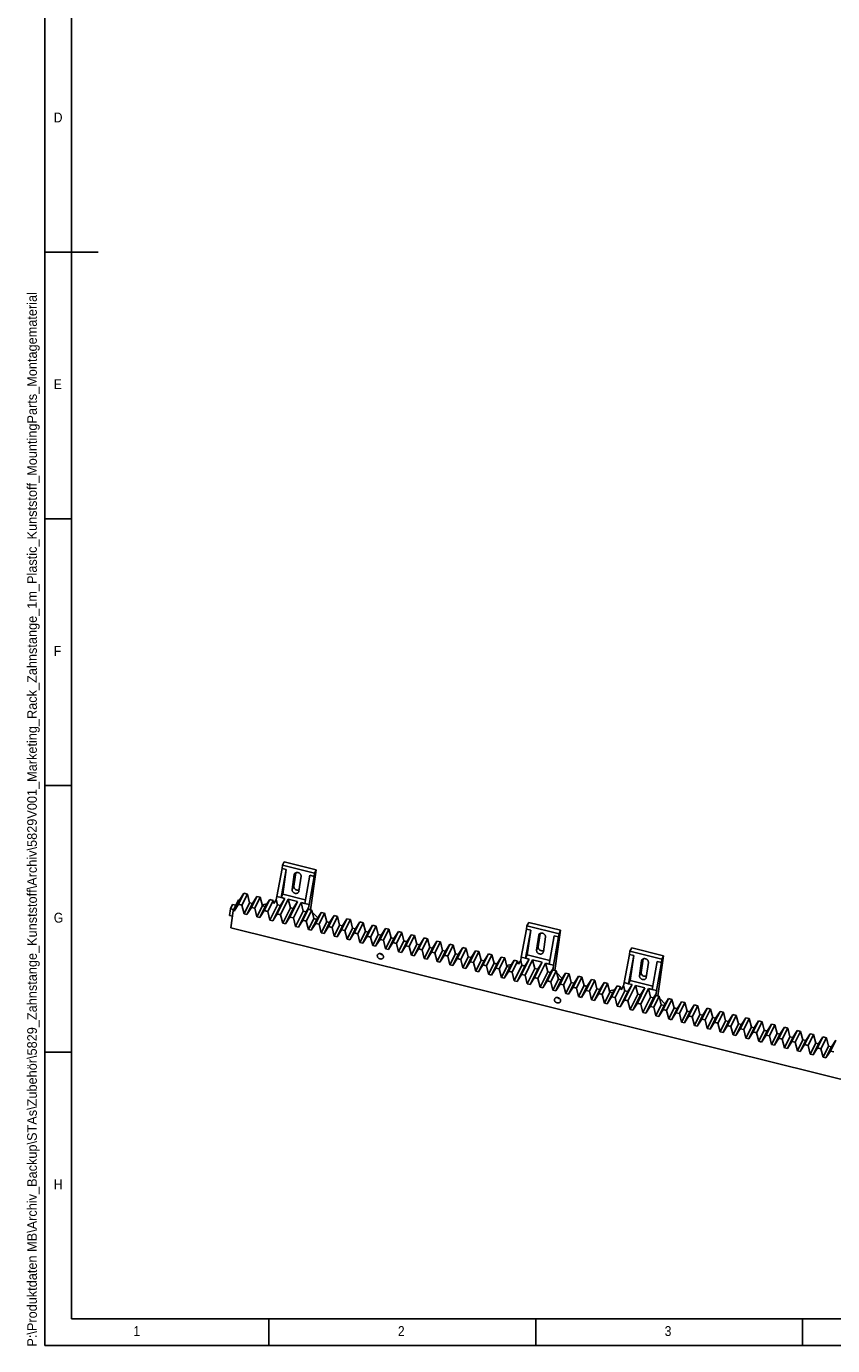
# Model space of a CAD drawing. Extents: x -30 to 603, y 5 to 415.
# Tile 1 of 4: x 2 to 153, y 5 to 252. Entities that reach past the tile are written whole.
import ezdxf

# ---------------------------------------------------------------- set-up
doc = ezdxf.new("R2010")
doc.units = 0
doc.linetypes.add('SLD-DURCHGEHEND', pattern=[0])
doc.linetypes.add('SLD-PHANTOM', pattern=[12.7, 6.35, -1.27, 1.27, -1.27, 1.27, -1.27])
doc.layers.get('0').update_dxf_attribs({"linetype": 'CONTINUOUS'})
doc.styles.add('SLDTEXTSTYLE1', font='GOTHIC.TTF', dxfattribs={"width": 0.913})
doc.styles.add('SLDTEXTSTYLE2', font='ARIAL.TTF', dxfattribs={"width": 0.948})

msp = doc.modelspace()

# ---------------------------------------------------------------- linework, layer by layer
at = {"color": 7, "linetype": 'SLD-DURCHGEHEND'}
for p, q in [((5, 415), (5, 5)), ((10, 410), (10, 10)), ((5, 210), (15, 210)), ((10, 160), (5, 160)), ((5, 110), (10, 110)), ((49.4468, 94.4553), (48.4475, 89.1954)), ((50.2446, 94.2574), (49.2755, 88.9901)), ((49.4468, 94.4553), (49.5353, 95.0767)), ((49.4468, 94.4553), (50.2446, 94.2574)), ((49.5353, 95.0767), (49.8726, 95.687)), ((49.5353, 95.0767), (55.5448, 93.5862)), ((50.2446, 94.2574), (49.5826, 89.6079)), ((49.8726, 95.687), (55.8218, 94.2115)), ((55.8218, 94.2115), (54.7532, 86.7061)), ((55.5448, 93.5862), (55.8218, 94.2115)), ((51.3368, 90.4859), (51.7355, 93.2861)), ((51.644, 91.1038), (52.005, 93.6392)), ((53.0021, 92.9719), (52.6035, 90.1718)), ((54.6585, 93.1627), (53.6894, 87.8953)), ((55.4563, 92.9648), (54.5173, 87.69)), ((54.6585, 93.1627), (55.4563, 92.9648)), ((55.5448, 93.5862), (55.4563, 92.9648)), ((42.3078, 89.7928), (41.2839, 87.7334)), ((41.4867, 88.4958), (42.3078, 89.7928)), ((42.9548, 89.6323), (41.931, 87.5729)), ((42.3078, 89.7928), (42.9548, 89.6323)), ((42.9548, 89.6323), (43.3631, 88.0304)), ((44.7194, 89.1947), (43.6955, 87.1352)), ((43.8983, 87.8977), (44.7194, 89.1947)), ((45.3664, 89.0342), (44.3426, 86.9747)), ((44.7194, 89.1947), (45.3664, 89.0342)), ((45.3664, 89.0342), (45.7747, 87.4323)), ((48.4475, 89.1954), (48.3602, 88.5824)), ((48.4475, 89.1954), (49.2755, 88.9901)), ((49.5826, 89.6079), (49.2755, 88.9901)), ((53.8115, 88.5591), (49.5826, 89.6079)), ((39.7805, 86.8937), (39.6046, 85.6583)), ((40.19, 87.7175), (39.7805, 86.8937)), ((39.7805, 86.8937), (40.4045, 86.7389)), ((40.19, 87.7175), (40.8141, 87.5627)), ((41.3008, 88.5419), (40.277, 86.4824)), ((41.4867, 88.4958), (40.4629, 86.4363)), ((40.4629, 86.4363), (41.2839, 87.7334)), ((41.2839, 87.7334), (41.931, 87.5729)), ((41.3008, 88.5419), (41.4867, 88.4958)), ((41.931, 87.5729), (42.3393, 85.9709)), ((43.3631, 88.0304), (42.3393, 85.9709)), ((43.8983, 87.8977), (42.8745, 85.8382)), ((42.8745, 85.8382), (43.6955, 87.1352)), ((43.3631, 88.0304), (43.8983, 87.8977)), ((43.6955, 87.1352), (44.3426, 86.9747)), ((44.3426, 86.9747), (44.7509, 85.3728)), ((45.7747, 87.4323), (44.7509, 85.3728)), ((46.3099, 87.2995), (45.2861, 85.2401)), ((45.7259, 87.6239), (46.6367, 87.8157)), ((45.7747, 87.4323), (46.3099, 87.2995)), ((47.131, 88.5966), (46.1071, 86.5371)), ((46.3099, 87.2995), (47.131, 88.5966)), ((47.778, 88.4361), (46.7542, 86.3766)), ((47.131, 88.5966), (47.778, 88.4361)), ((48.5959, 87.658), (47.1625, 84.7747)), ((49.1311, 87.5252), (47.6977, 84.6419)), ((47.778, 88.4361), (47.924, 87.8634)), ((47.87, 88.0754), (48.0794, 88.1195)), ((48.3602, 88.5824), (47.924, 87.8634)), ((48.3602, 88.5824), (48.5959, 87.658)), ((49.9521, 88.8222), (48.5188, 85.939)), ((48.5959, 87.658), (49.1311, 87.5252)), ((49.1311, 87.5252), (49.9521, 88.8222)), ((50.5992, 88.6618), (49.1658, 85.7785)), ((49.9521, 88.8222), (49.2755, 88.9901)), ((51.0075, 87.0598), (49.5741, 84.1766)), ((51.5427, 86.9271), (50.1093, 84.0438)), ((52.3637, 88.2241), (50.5992, 88.6618)), ((50.5992, 88.6618), (51.0075, 87.0598)), ((52.3637, 88.2241), (50.9304, 85.3409)), ((51.0075, 87.0598), (51.5427, 86.9271)), ((51.5427, 86.9271), (52.3637, 88.2241)), ((53.0108, 88.0636), (51.5774, 85.1804)), ((53.6894, 87.8953), (53.0108, 88.0636)), ((53.0108, 88.0636), (53.4191, 86.4617)), ((54.3658, 86.8022), (53.342, 84.7427)), ((54.5173, 87.69), (53.6894, 87.8953)), ((53.9543, 86.329), (54.4307, 87.0815)), ((55.0129, 86.6417), (53.989, 84.5823)), ((54.4307, 87.0815), (54.0749, 86.3426)), ((54.0749, 86.3426), (54.3658, 86.8022)), ((54.3658, 86.8022), (55.0129, 86.6417)), ((54.4307, 87.0815), (54.5173, 87.69)), ((54.612, 86.7411), (54.614, 86.7456)), ((54.614, 86.7456), (54.6202, 86.7391)), ((55.0129, 86.6417), (55.4212, 85.0398)), ((39.6046, 85.6583), (40.1407, 85.5253)), ((39.8267, 83.3199), (40.277, 86.4824)), ((40.277, 86.4824), (40.4629, 86.4363)), ((42.3393, 85.9709), (42.8745, 85.8382)), ((44.7509, 85.3728), (45.2861, 85.2401)), ((45.2861, 85.2401), (46.1071, 86.5371)), ((46.1071, 86.5371), (46.7542, 86.3766)), ((46.7542, 86.3766), (47.1625, 84.7747)), ((47.1625, 84.7747), (47.6977, 84.6419)), ((47.6977, 84.6419), (48.5188, 85.939)), ((48.5188, 85.939), (49.1658, 85.7785)), ((49.1658, 85.7785), (49.5741, 84.1766)), ((49.5741, 84.1766), (50.1093, 84.0438)), ((50.1093, 84.0438), (50.9304, 85.3409)), ((50.9304, 85.3409), (51.5774, 85.1804)), ((51.5774, 85.1804), (51.9857, 83.5784)), ((53.4191, 86.4617), (51.9857, 83.5784)), ((53.9543, 86.329), (52.5209, 83.4457)), ((52.5209, 83.4457), (53.342, 84.7427)), ((53.342, 84.7427), (53.989, 84.5823)), ((53.4191, 86.4617), (53.9543, 86.329)), ((53.989, 84.5823), (54.3973, 82.9803)), ((55.4212, 85.0398), (54.3973, 82.9803)), ((55.9564, 84.907), (54.9325, 82.8476)), ((54.9325, 82.8476), (55.7536, 84.1446)), ((55.1198, 86.2221), (56.1282, 85.1786)), ((55.4212, 85.0398), (55.9564, 84.907)), ((56.7774, 86.2041), (55.7536, 84.1446)), ((55.7536, 84.1446), (56.4006, 83.9841)), ((55.9564, 84.907), (56.7774, 86.2041)), ((57.4245, 86.0436), (56.4006, 83.9841)), ((56.7774, 86.2041), (57.4245, 86.0436)), ((57.8328, 84.4417), (56.8089, 82.3822)), ((58.368, 84.3089), (57.3441, 82.2494)), ((57.4245, 86.0436), (57.8328, 84.4417)), ((57.8328, 84.4417), (58.368, 84.3089)), ((59.189, 85.606), (58.1652, 83.5465)), ((58.368, 84.3089), (59.189, 85.606)), ((59.8361, 85.4455), (58.8122, 83.386)), ((59.189, 85.606), (59.8361, 85.4455)), ((59.8361, 85.4455), (60.2444, 83.8435)), ((61.6006, 85.0078), (60.5768, 82.9484)), ((60.7796, 83.7108), (61.6006, 85.0078)), ((62.2477, 84.8474), (61.2239, 82.7879)), ((61.6006, 85.0078), (62.2477, 84.8474)), ((62.2477, 84.8474), (62.656, 83.2454)), ((64.0123, 84.4097), (62.9884, 82.3502)), ((63.1912, 83.1127), (64.0123, 84.4097)), ((64.6593, 84.2492), (63.6355, 82.1898)), ((64.0123, 84.4097), (64.6593, 84.2492)), ((64.6593, 84.2492), (65.0676, 82.6473)), ((95.3557, 83.7123), (95.693, 84.3227)), ((95.693, 84.3227), (101.6422, 82.8472)), ((39.8267, 83.3199), (234.999, 34.9135)), ((51.9857, 83.5784), (52.5209, 83.4457)), ((54.3973, 82.9803), (54.9325, 82.8476)), ((56.4006, 83.9841), (56.8089, 82.3822)), ((56.8089, 82.3822), (57.3441, 82.2494)), ((57.3441, 82.2494), (58.1652, 83.5465)), ((58.1652, 83.5465), (58.8122, 83.386)), ((58.8122, 83.386), (59.2205, 81.7841)), ((60.2444, 83.8435), (59.2205, 81.7841)), ((59.2205, 81.7841), (59.7557, 81.6513)), ((60.7796, 83.7108), (59.7557, 81.6513)), ((59.7557, 81.6513), (60.5768, 82.9484)), ((60.2444, 83.8435), (60.7796, 83.7108)), ((60.5768, 82.9484), (61.2239, 82.7879)), ((61.2239, 82.7879), (61.6321, 81.1859)), ((62.656, 83.2454), (61.6321, 81.1859)), ((63.1912, 83.1127), (62.1674, 81.0532)), ((62.1674, 81.0532), (62.9884, 82.3502)), ((62.656, 83.2454), (63.1912, 83.1127)), ((62.9884, 82.3502), (63.6355, 82.1898)), ((63.6355, 82.1898), (64.0438, 80.5878)), ((65.0676, 82.6473), (64.0438, 80.5878)), ((65.6028, 82.5145), (64.579, 80.4551)), ((64.579, 80.4551), (65.4, 81.7521)), ((65.0676, 82.6473), (65.6028, 82.5145)), ((66.4239, 83.8116), (65.4, 81.7521)), ((65.4, 81.7521), (66.0471, 81.5916)), ((65.6028, 82.5145), (66.4239, 83.8116)), ((67.0709, 83.6511), (66.0471, 81.5916)), ((66.4239, 83.8116), (67.0709, 83.6511)), ((67.4792, 82.0492), (66.4554, 79.9897)), ((68.0144, 81.9164), (66.9906, 79.8569)), ((67.0709, 83.6511), (67.4792, 82.0492)), ((67.4792, 82.0492), (68.0144, 81.9164)), ((68.8355, 83.2135), (67.8116, 81.154)), ((68.0144, 81.9164), (68.8355, 83.2135)), ((69.4825, 83.053), (68.4587, 80.9935)), ((68.8355, 83.2135), (69.4825, 83.053)), ((69.4825, 83.053), (69.8908, 81.451)), ((71.2471, 82.6153), (70.2232, 80.5559)), ((70.426, 81.3183), (71.2471, 82.6153)), ((71.8941, 82.4549), (70.8703, 80.3954)), ((71.2471, 82.6153), (71.8941, 82.4549)), ((71.8941, 82.4549), (72.3024, 80.8529)), ((73.6587, 82.0172), (72.6349, 79.9577)), ((72.8376, 80.7202), (73.6587, 82.0172)), ((74.3057, 81.8567), (73.2819, 79.7973)), ((73.6587, 82.0172), (74.3057, 81.8567)), ((74.3057, 81.8567), (74.714, 80.2548)), ((95.2672, 83.091), (94.2679, 77.8311)), ((96.065, 82.8931), (95.0958, 77.6258)), ((95.2672, 83.091), (95.3557, 83.7123)), ((95.2672, 83.091), (96.065, 82.8931)), ((95.3557, 83.7123), (101.3652, 82.2219)), ((96.065, 82.8931), (95.403, 78.2436)), ((97.1572, 79.1216), (97.5559, 81.9218)), ((97.4644, 79.7395), (97.8254, 82.2749)), ((100.4789, 81.7984), (99.5098, 76.531)), ((100.4789, 81.7984), (101.2767, 81.6005)), ((101.6422, 82.8472), (100.5736, 75.3418)), ((101.3652, 82.2219), (101.2767, 81.6005)), ((101.3652, 82.2219), (101.6422, 82.8472)), ((61.6321, 81.1859), (62.1674, 81.0532)), ((64.0438, 80.5878), (64.579, 80.4551)), ((66.0471, 81.5916), (66.4554, 79.9897)), ((66.4554, 79.9897), (66.9906, 79.8569)), ((66.9906, 79.8569), (67.8116, 81.154)), ((67.8116, 81.154), (68.4587, 80.9935)), ((68.4587, 80.9935), (68.867, 79.3916)), ((69.8908, 81.451), (68.867, 79.3916)), ((68.867, 79.3916), (69.4022, 79.2588)), ((70.426, 81.3183), (69.4022, 79.2588)), ((69.4022, 79.2588), (70.2232, 80.5559)), ((69.8908, 81.451), (70.426, 81.3183)), ((70.2232, 80.5559), (70.8703, 80.3954)), ((70.8703, 80.3954), (71.2786, 78.7934)), ((72.3024, 80.8529), (71.2786, 78.7934)), ((72.8376, 80.7202), (71.8138, 78.6607)), ((71.8138, 78.6607), (72.6349, 79.9577)), ((72.3024, 80.8529), (72.8376, 80.7202)), ((72.6349, 79.9577), (73.2819, 79.7973)), ((73.2819, 79.7973), (73.6902, 78.1953)), ((74.714, 80.2548), (73.6902, 78.1953)), ((75.2492, 80.1221), (74.2254, 78.0626)), ((74.2254, 78.0626), (75.0465, 79.3596)), ((74.714, 80.2548), (75.2492, 80.1221)), ((76.0703, 81.4191), (75.0465, 79.3596)), ((75.0465, 79.3596), (75.6935, 79.1991)), ((75.2492, 80.1221), (76.0703, 81.4191)), ((76.7173, 81.2586), (75.6935, 79.1991)), ((75.6935, 79.1991), (76.1018, 77.5972)), ((76.0703, 81.4191), (76.7173, 81.2586)), ((77.1256, 79.6567), (76.1018, 77.5972)), ((77.6609, 79.5239), (76.637, 77.4645)), ((76.7173, 81.2586), (77.1256, 79.6567)), ((77.1256, 79.6567), (77.6609, 79.5239)), ((78.4819, 80.821), (77.4581, 78.7615)), ((77.6609, 79.5239), (78.4819, 80.821)), ((79.129, 80.6605), (78.1051, 78.601)), ((78.4819, 80.821), (79.129, 80.6605)), ((79.129, 80.6605), (79.5372, 79.0585)), ((80.8935, 80.2228), (79.8697, 78.1634)), ((80.0725, 78.9258), (80.8935, 80.2228)), ((81.5406, 80.0624), (80.5167, 78.0029)), ((80.8935, 80.2228), (81.5406, 80.0624)), ((81.5406, 80.0624), (81.9489, 78.4604)), ((83.3051, 79.6247), (82.2813, 77.5652)), ((82.4841, 78.3277), (83.3051, 79.6247)), ((83.9522, 79.4642), (82.9283, 77.4048)), ((83.3051, 79.6247), (83.9522, 79.4642)), ((83.9522, 79.4642), (84.3605, 77.8623)), ((98.8225, 81.6076), (98.4238, 78.8075)), ((101.2767, 81.6005), (100.3377, 76.3257)), ((114.6484, 78.9274), (114.9857, 79.5378)), ((114.9857, 79.5378), (120.9349, 78.0622)), ((71.2786, 78.7934), (71.8138, 78.6607)), ((73.6902, 78.1953), (74.2254, 78.0626)), ((76.1018, 77.5972), (76.637, 77.4645)), ((76.637, 77.4645), (77.4581, 78.7615)), ((77.4581, 78.7615), (78.1051, 78.601)), ((78.1051, 78.601), (78.5134, 76.9991)), ((79.5372, 79.0585), (78.5134, 76.9991)), ((78.5134, 76.9991), (79.0486, 76.8663)), ((80.0725, 78.9258), (79.0486, 76.8663)), ((79.0486, 76.8663), (79.8697, 78.1634)), ((79.5372, 79.0585), (80.0725, 78.9258)), ((79.8697, 78.1634), (80.5167, 78.0029)), ((80.5167, 78.0029), (80.925, 76.4009)), ((81.9489, 78.4604), (80.925, 76.4009)), ((82.4841, 78.3277), (81.4602, 76.2682)), ((81.4602, 76.2682), (82.2813, 77.5652)), ((81.9489, 78.4604), (82.4841, 78.3277)), ((82.2813, 77.5652), (82.9283, 77.4048)), ((82.9283, 77.4048), (83.3366, 75.8028)), ((84.3605, 77.8623), (83.3366, 75.8028)), ((84.8957, 77.7296), (83.8718, 75.6701)), ((83.8718, 75.6701), (84.6929, 76.9671)), ((84.3605, 77.8623), (84.8957, 77.7296)), ((85.7167, 79.0266), (84.6929, 76.9671)), ((84.6929, 76.9671), (85.34, 76.8066)), ((84.8957, 77.7296), (85.7167, 79.0266)), ((86.3638, 78.8661), (85.34, 76.8066)), ((85.34, 76.8066), (85.7482, 75.2047)), ((85.7167, 79.0266), (86.3638, 78.8661)), ((86.7721, 77.2642), (85.7482, 75.2047)), ((87.3073, 77.1314), (86.2835, 75.072)), ((86.3638, 78.8661), (86.7721, 77.2642)), ((86.7721, 77.2642), (87.3073, 77.1314)), ((88.1284, 78.4285), (87.1045, 76.369)), ((87.3073, 77.1314), (88.1284, 78.4285)), ((88.7754, 78.268), (87.7516, 76.2085)), ((88.1284, 78.4285), (88.7754, 78.268)), ((89.1837, 76.6661), (88.1599, 74.6066)), ((88.7754, 78.268), (89.1837, 76.6661)), ((89.1837, 76.6661), (89.7189, 76.5333)), ((90.54, 77.8303), (89.5161, 75.7709)), ((89.7189, 76.5333), (90.54, 77.8303)), ((91.187, 77.6699), (90.1632, 75.6104)), ((90.54, 77.8303), (91.187, 77.6699)), ((91.187, 77.6699), (91.5953, 76.0679)), ((92.9516, 77.2322), (91.9277, 75.1727)), ((92.1305, 75.9352), (92.9516, 77.2322)), ((93.5986, 77.0717), (92.5748, 75.0123)), ((92.9516, 77.2322), (93.5986, 77.0717)), ((93.5986, 77.0717), (93.7444, 76.4996)), ((93.6905, 76.7111), (93.8995, 76.7551)), ((94.1807, 77.2186), (93.7444, 76.4996)), ((94.2679, 77.8311), (94.1807, 77.2186)), ((94.1807, 77.2186), (94.4164, 76.2936)), ((94.2679, 77.8311), (95.0958, 77.6258)), ((95.7727, 77.4579), (94.3393, 74.5746)), ((94.9517, 76.1608), (95.7727, 77.4579)), ((96.4198, 77.2974), (94.9864, 74.4141)), ((95.403, 78.2436), (95.0958, 77.6258)), ((95.7727, 77.4579), (95.0958, 77.6258)), ((99.6319, 77.1948), (95.403, 78.2436)), ((98.1843, 76.8598), (96.4198, 77.2974)), ((96.4198, 77.2974), (96.8281, 75.6955)), ((98.1843, 76.8598), (96.751, 73.9765)), ((97.3633, 75.5627), (98.1843, 76.8598)), ((98.8314, 76.6993), (97.398, 73.816)), ((99.5098, 76.531), (98.8314, 76.6993)), ((98.8314, 76.6993), (99.2397, 75.0973)), ((114.5599, 78.3061), (113.5606, 73.0462)), ((115.3577, 78.1082), (114.3885, 72.8408)), ((114.5599, 78.3061), (114.6484, 78.9274)), ((114.5599, 78.3061), (115.3577, 78.1082)), ((114.6484, 78.9274), (120.6579, 77.4369)), ((115.3577, 78.1082), (114.6957, 73.4587)), ((116.4499, 74.3367), (116.8486, 77.1368)), ((116.7571, 74.9545), (117.1181, 77.4899)), ((118.1152, 76.8227), (117.7165, 74.0225)), ((119.7716, 77.0135), (118.8025, 71.7461)), ((120.5694, 76.8156), (119.6304, 71.5407)), ((119.7716, 77.0135), (120.5694, 76.8156)), ((120.9349, 78.0622), (119.8663, 70.5569)), ((120.6579, 77.4369), (120.5694, 76.8156)), ((120.6579, 77.4369), (120.9349, 78.0622)), ((80.925, 76.4009), (81.4602, 76.2682)), ((83.3366, 75.8028), (83.8718, 75.6701)), ((85.7482, 75.2047), (86.2835, 75.072)), ((86.2835, 75.072), (87.1045, 76.369)), ((87.1045, 76.369), (87.7516, 76.2085)), ((87.7516, 76.2085), (88.1599, 74.6066)), ((88.1599, 74.6066), (88.6951, 74.4738)), ((89.7189, 76.5333), (88.6951, 74.4738)), ((88.6951, 74.4738), (89.5161, 75.7709)), ((89.5161, 75.7709), (90.1632, 75.6104)), ((90.1632, 75.6104), (90.5715, 74.0085)), ((91.5953, 76.0679), (90.5715, 74.0085)), ((92.1305, 75.9352), (91.1067, 73.8757)), ((91.1067, 73.8757), (91.9277, 75.1727)), ((91.5465, 76.2596), (92.4573, 76.4514)), ((91.5953, 76.0679), (92.1305, 75.9352)), ((91.9277, 75.1727), (92.5748, 75.0123)), ((92.5748, 75.0123), (92.9831, 73.4103)), ((94.4164, 76.2936), (92.9831, 73.4103)), ((94.9517, 76.1608), (93.5183, 73.2776)), ((93.5183, 73.2776), (94.3393, 74.5746)), ((94.3393, 74.5746), (94.9864, 74.4141)), ((94.4164, 76.2936), (94.9517, 76.1608)), ((94.9864, 74.4141), (95.3947, 72.8122)), ((96.8281, 75.6955), (95.3947, 72.8122)), ((97.3633, 75.5627), (95.9299, 72.6795)), ((96.8281, 75.6955), (97.3633, 75.5627)), ((99.2397, 75.0973), (97.8063, 72.2141)), ((99.7749, 74.9646), (98.3415, 72.0813)), ((100.1864, 75.4378), (99.1626, 73.3784)), ((99.2397, 75.0973), (99.7749, 74.9646)), ((100.3377, 76.3257), (99.5098, 76.531)), ((99.7749, 74.9646), (100.251, 75.7168)), ((100.8334, 75.2774), (99.8096, 73.2179)), ((100.251, 75.7168), (99.8952, 74.9778)), ((99.8952, 74.9778), (100.1864, 75.4378)), ((100.1864, 75.4378), (100.8334, 75.2774)), ((100.251, 75.7168), (100.3377, 76.3257)), ((100.4324, 75.3768), (100.4344, 75.3812)), ((100.4344, 75.3812), (100.4406, 75.3748)), ((100.8334, 75.2774), (101.2417, 73.6754)), ((100.9404, 74.8576), (101.9488, 73.8141)), ((102.598, 74.8397), (101.5742, 72.7802)), ((101.777, 73.5427), (102.598, 74.8397)), ((103.2451, 74.6792), (102.2212, 72.6198)), ((102.598, 74.8397), (103.2451, 74.6792)), ((103.2451, 74.6792), (103.6533, 73.0773)), ((105.0096, 74.2416), (103.9858, 72.1821)), ((104.1886, 72.9446), (105.0096, 74.2416)), ((105.0096, 74.2416), (105.6567, 74.0811)), ((90.5715, 74.0085), (91.1067, 73.8757)), ((92.9831, 73.4103), (93.5183, 73.2776)), ((95.3947, 72.8122), (95.9299, 72.6795)), ((95.9299, 72.6795), (96.751, 73.9765)), ((96.751, 73.9765), (97.398, 73.816)), ((97.398, 73.816), (97.8063, 72.2141)), ((97.8063, 72.2141), (98.3415, 72.0813)), ((98.3415, 72.0813), (99.1626, 73.3784)), ((99.1626, 73.3784), (99.8096, 73.2179)), ((99.8096, 73.2179), (100.2179, 71.616)), ((101.2417, 73.6754), (100.2179, 71.616)), ((101.777, 73.5427), (100.7531, 71.4832)), ((100.7531, 71.4832), (101.5742, 72.7802)), ((101.2417, 73.6754), (101.777, 73.5427)), ((101.5742, 72.7802), (102.2212, 72.6198)), ((102.2212, 72.6198), (102.6295, 71.0178)), ((103.6533, 73.0773), (102.6295, 71.0178)), ((104.1886, 72.9446), (103.1647, 70.8851)), ((103.1647, 70.8851), (103.9858, 72.1821)), ((103.6533, 73.0773), (104.1886, 72.9446)), ((103.9858, 72.1821), (104.6328, 72.0216)), ((105.6567, 74.0811), (104.6328, 72.0216)), ((104.6328, 72.0216), (105.0411, 70.4197)), ((106.065, 72.4792), (105.0411, 70.4197)), ((106.6002, 72.3464), (105.5763, 70.287)), ((105.6567, 74.0811), (106.065, 72.4792)), ((106.065, 72.4792), (106.6002, 72.3464)), ((107.4212, 73.6435), (106.3974, 71.584)), ((106.6002, 72.3464), (107.4212, 73.6435)), ((108.0683, 73.483), (107.0444, 71.4235)), ((107.4212, 73.6435), (108.0683, 73.483)), ((108.4766, 71.8811), (107.4527, 69.8216)), ((109.0118, 71.7483), (107.9879, 69.6888)), ((108.0683, 73.483), (108.4766, 71.8811)), ((108.4766, 71.8811), (109.0118, 71.7483)), ((109.8328, 73.0454), (108.809, 70.9859)), ((109.0118, 71.7483), (109.8328, 73.0454)), ((110.4799, 72.8849), (109.456, 70.8254)), ((109.8328, 73.0454), (110.4799, 72.8849)), ((110.4799, 72.8849), (110.8882, 71.2829)), ((112.2445, 72.4472), (111.2206, 70.3878)), ((111.4234, 71.1502), (112.2445, 72.4472)), ((112.8915, 72.2867), (111.8677, 70.2273)), ((112.2445, 72.4472), (112.8915, 72.2867)), ((112.8915, 72.2867), (113.0372, 71.7151)), ((112.9834, 71.9261), (113.1919, 71.97)), ((113.4734, 72.4341), (113.0372, 71.7151)), ((113.5606, 73.0462), (113.4734, 72.4341)), ((113.4734, 72.4341), (113.7093, 71.5086)), ((113.5606, 73.0462), (114.3885, 72.8408)), ((115.0656, 72.6729), (113.6322, 69.7896)), ((114.2445, 71.3759), (115.0656, 72.6729)), ((115.7126, 72.5124), (114.2793, 69.6291)), ((114.6957, 73.4587), (114.3885, 72.8408)), ((115.0656, 72.6729), (114.3885, 72.8408)), ((118.9246, 72.4098), (114.6957, 73.4587)), ((117.4772, 72.0748), (115.7126, 72.5124)), ((115.7126, 72.5124), (116.1209, 70.9105)), ((117.4772, 72.0748), (116.0438, 69.1915)), ((116.6561, 70.7777), (117.4772, 72.0748)), ((118.1242, 71.9143), (116.6909, 69.031)), ((118.8025, 71.7461), (118.1242, 71.9143)), ((118.1242, 71.9143), (118.5325, 70.3124)), ((119.6304, 71.5407), (118.8025, 71.7461)), ((100.2179, 71.616), (100.7531, 71.4832)), ((102.6295, 71.0178), (103.1647, 70.8851)), ((105.0411, 70.4197), (105.5763, 70.287)), ((105.5763, 70.287), (106.3974, 71.584)), ((106.3974, 71.584), (107.0444, 71.4235)), ((107.0444, 71.4235), (107.4527, 69.8216)), ((107.4527, 69.8216), (107.9879, 69.6888)), ((107.9879, 69.6888), (108.809, 70.9859)), ((108.809, 70.9859), (109.456, 70.8254)), ((109.456, 70.8254), (109.8643, 69.2235)), ((110.8882, 71.2829), (109.8643, 69.2235)), ((111.4234, 71.1502), (110.3996, 69.0907)), ((110.3996, 69.0907), (111.2206, 70.3878)), ((110.8393, 71.4746), (111.7501, 71.6664)), ((110.8882, 71.2829), (111.4234, 71.1502)), ((111.2206, 70.3878), (111.8677, 70.2273)), ((111.8677, 70.2273), (112.276, 68.6253)), ((113.7093, 71.5086), (112.276, 68.6253)), ((114.2445, 71.3759), (112.8112, 68.4926)), ((112.8112, 68.4926), (113.6322, 69.7896)), ((113.6322, 69.7896), (114.2793, 69.6291)), ((113.7093, 71.5086), (114.2445, 71.3759)), ((114.2793, 69.6291), (114.6876, 68.0272)), ((116.1209, 70.9105), (114.6876, 68.0272)), ((116.6561, 70.7777), (115.2228, 67.8945)), ((116.1209, 70.9105), (116.6561, 70.7777)), ((118.5325, 70.3124), (117.0992, 67.4291)), ((119.0678, 70.1796), (117.6344, 67.2963)), ((119.4793, 70.6529), (118.4554, 68.5934)), ((118.5325, 70.3124), (119.0678, 70.1796)), ((119.0678, 70.1796), (119.5436, 70.9314)), ((120.1263, 70.4924), (119.1025, 68.4329)), ((119.5436, 70.9314), (119.1878, 70.1924)), ((119.1878, 70.1924), (119.4793, 70.6529)), ((119.4793, 70.6529), (120.1263, 70.4924)), ((119.5436, 70.9314), (119.6304, 71.5407)), ((119.7251, 70.5919), (119.7271, 70.5962)), ((119.7271, 70.5962), (119.7331, 70.5899)), ((120.1263, 70.4924), (120.5346, 68.8904)), ((120.2334, 70.0722), (121.2415, 69.0289)), ((121.8909, 70.0547), (120.8671, 67.9953)), ((121.0698, 68.7577), (121.8909, 70.0547)), ((122.5379, 69.8943), (121.5141, 67.8348)), ((121.8909, 70.0547), (122.5379, 69.8943)), ((122.5379, 69.8943), (122.9462, 68.2923)), ((124.3025, 69.4566), (123.2787, 67.3971)), ((123.4814, 68.1596), (124.3025, 69.4566)), ((124.9495, 69.2961), (123.9257, 67.2367)), ((124.3025, 69.4566), (124.9495, 69.2961)), ((124.9495, 69.2961), (125.3578, 67.6942)), ((109.8643, 69.2235), (110.3996, 69.0907)), ((112.276, 68.6253), (112.8112, 68.4926)), ((114.6876, 68.0272), (115.2228, 67.8945)), ((115.2228, 67.8945), (116.0438, 69.1915)), ((116.0438, 69.1915), (116.6909, 69.031)), ((116.6909, 69.031), (117.0992, 67.4291)), ((117.0992, 67.4291), (117.6344, 67.2963)), ((117.6344, 67.2963), (118.4554, 68.5934)), ((118.4554, 68.5934), (119.1025, 68.4329)), ((119.1025, 68.4329), (119.5108, 66.831)), ((120.5346, 68.8904), (119.5108, 66.831)), ((119.5108, 66.831), (120.046, 66.6982)), ((121.0698, 68.7577), (120.046, 66.6982)), ((120.046, 66.6982), (120.8671, 67.9953)), ((120.5346, 68.8904), (121.0698, 68.7577)), ((120.8671, 67.9953), (121.5141, 67.8348)), ((121.5141, 67.8348), (121.9224, 66.2328)), ((122.9462, 68.2923), (121.9224, 66.2328)), ((123.4814, 68.1596), (122.4576, 66.1001)), ((122.4576, 66.1001), (123.2787, 67.3971)), ((122.9462, 68.2923), (123.4814, 68.1596)), ((123.2787, 67.3971), (123.9257, 67.2367)), ((123.9257, 67.2367), (124.334, 65.6347)), ((125.3578, 67.6942), (124.334, 65.6347)), ((125.8931, 67.5614), (124.8692, 65.502)), ((124.8692, 65.502), (125.6903, 66.799)), ((125.3578, 67.6942), (125.8931, 67.5614)), ((126.7141, 68.8585), (125.6903, 66.799)), ((125.6903, 66.799), (126.3373, 66.6385)), ((125.8931, 67.5614), (126.7141, 68.8585)), ((127.3612, 68.698), (126.3373, 66.6385)), ((126.7141, 68.8585), (127.3612, 68.698)), ((127.7694, 67.0961), (126.7456, 65.0366)), ((128.3047, 66.9633), (127.2808, 64.9038)), ((127.3612, 68.698), (127.7694, 67.0961)), ((127.7694, 67.0961), (128.3047, 66.9633)), ((129.1257, 68.2604), (128.1019, 66.2009)), ((128.3047, 66.9633), (129.1257, 68.2604)), ((129.7728, 68.0999), (128.7489, 66.0404)), ((129.1257, 68.2604), (129.7728, 68.0999)), ((129.7728, 68.0999), (130.1811, 66.4979)), ((131.5373, 67.6622), (130.5135, 65.6028)), ((130.7163, 66.3652), (131.5373, 67.6622)), ((132.1844, 67.5018), (131.1605, 65.4423)), ((131.5373, 67.6622), (132.1844, 67.5018)), ((132.1844, 67.5018), (132.5927, 65.8998)), ((133.9489, 67.0641), (132.9251, 65.0046)), ((133.1279, 65.7671), (133.9489, 67.0641)), ((134.596, 66.9036), (133.5721, 64.8442)), ((133.9489, 67.0641), (134.596, 66.9036)), ((134.596, 66.9036), (135.0043, 65.3017)), ((121.9224, 66.2328), (122.4576, 66.1001)), ((124.334, 65.6347), (124.8692, 65.502)), ((126.3373, 66.6385), (126.7456, 65.0366)), ((126.7456, 65.0366), (127.2808, 64.9038)), ((127.2808, 64.9038), (128.1019, 66.2009)), ((128.1019, 66.2009), (128.7489, 66.0404)), ((128.7489, 66.0404), (129.1572, 64.4385)), ((130.1811, 66.4979), (129.1572, 64.4385)), ((129.1572, 64.4385), (129.6924, 64.3057)), ((130.7163, 66.3652), (129.6924, 64.3057)), ((129.6924, 64.3057), (130.5135, 65.6028)), ((130.1811, 66.4979), (130.7163, 66.3652)), ((130.5135, 65.6028), (131.1605, 65.4423)), ((131.1605, 65.4423), (131.5688, 63.8403)), ((132.5927, 65.8998), (131.5688, 63.8403)), ((133.1279, 65.7671), (132.104, 63.7076)), ((132.104, 63.7076), (132.9251, 65.0046)), ((132.5927, 65.8998), (133.1279, 65.7671)), ((132.9251, 65.0046), (133.5721, 64.8442)), ((133.5721, 64.8442), (133.9804, 63.2422)), ((135.0043, 65.3017), (133.9804, 63.2422)), ((135.5395, 65.1689), (134.5157, 63.1095)), ((134.5157, 63.1095), (135.3367, 64.4065)), ((135.0043, 65.3017), (135.5395, 65.1689)), ((136.3605, 66.466), (135.3367, 64.4065)), ((135.3367, 64.4065), (135.9838, 64.246)), ((135.5395, 65.1689), (136.3605, 66.466)), ((137.0076, 66.3055), (135.9838, 64.246)), ((136.3605, 66.466), (137.0076, 66.3055)), ((137.4159, 64.7036), (136.3921, 62.6441)), ((137.9511, 64.5708), (136.9273, 62.5113)), ((137.0076, 66.3055), (137.4159, 64.7036)), ((137.4159, 64.7036), (137.9511, 64.5708)), ((138.7722, 65.8679), (137.7483, 63.8084)), ((137.9511, 64.5708), (138.7722, 65.8679)), ((139.4192, 65.7074), (138.3954, 63.6479)), ((138.7722, 65.8679), (139.4192, 65.7074)), ((139.4192, 65.7074), (139.8275, 64.1054)), ((141.1838, 65.2697), (140.1599, 63.2103)), ((140.3627, 63.9727), (141.1838, 65.2697)), ((141.8308, 65.1093), (140.807, 63.0498)), ((141.1838, 65.2697), (141.8308, 65.1093)), ((141.8308, 65.1093), (142.2391, 63.5073)), ((143.5954, 64.6716), (142.5715, 62.6121)), ((142.7743, 63.3746), (143.5954, 64.6716)), ((144.2424, 64.5111), (143.2186, 62.4517)), ((143.5954, 64.6716), (144.2424, 64.5111)), ((144.2424, 64.5111), (144.6507, 62.9092)), ((131.5688, 63.8403), (132.104, 63.7076)), ((133.9804, 63.2422), (134.5157, 63.1095)), ((135.9838, 64.246), (136.3921, 62.6441)), ((136.3921, 62.6441), (136.9273, 62.5113)), ((136.9273, 62.5113), (137.7483, 63.8084)), ((137.7483, 63.8084), (138.3954, 63.6479)), ((138.3954, 63.6479), (138.8037, 62.046)), ((139.8275, 64.1054), (138.8037, 62.046)), ((138.8037, 62.046), (139.3389, 61.9132)), ((140.3627, 63.9727), (139.3389, 61.9132)), ((139.3389, 61.9132), (140.1599, 63.2103)), ((139.8275, 64.1054), (140.3627, 63.9727)), ((140.1599, 63.2103), (140.807, 63.0498)), ((140.807, 63.0498), (141.2153, 61.4478)), ((142.2391, 63.5073), (141.2153, 61.4478)), ((142.7743, 63.3746), (141.7505, 61.3151)), ((141.7505, 61.3151), (142.5715, 62.6121)), ((142.2391, 63.5073), (142.7743, 63.3746)), ((142.5715, 62.6121), (143.2186, 62.4517)), ((143.2186, 62.4517), (143.6269, 60.8497)), ((144.6507, 62.9092), (143.6269, 60.8497)), ((145.1859, 62.7765), (144.1621, 60.717)), ((144.1621, 60.717), (144.9832, 62.014)), ((144.6507, 62.9092), (145.1859, 62.7765)), ((146.007, 64.0735), (144.9832, 62.014)), ((144.9832, 62.014), (145.6302, 61.8535)), ((145.1859, 62.7765), (146.007, 64.0735)), ((146.654, 63.913), (145.6302, 61.8535)), ((145.6302, 61.8535), (146.0385, 60.2516)), ((146.007, 64.0735), (146.654, 63.913)), ((147.0623, 62.3111), (146.0385, 60.2516)), ((147.5975, 62.1783), (146.5737, 60.1189)), ((146.654, 63.913), (147.0623, 62.3111)), ((147.0623, 62.3111), (147.5975, 62.1783)), ((148.4186, 63.4754), (147.3948, 61.4159)), ((147.5975, 62.1783), (148.4186, 63.4754)), ((149.0656, 63.3149), (148.0418, 61.2554)), ((148.4186, 63.4754), (149.0656, 63.3149)), ((149.0656, 63.3149), (149.4739, 61.7129)), ((150.8302, 62.8772), (149.8064, 60.8178)), ((150.0092, 61.5802), (150.8302, 62.8772)), ((151.4773, 62.7168), (150.4534, 60.6573)), ((150.8302, 62.8772), (151.4773, 62.7168)), ((151.4773, 62.7168), (151.8855, 61.1148)), ((153.2418, 62.2791), (152.218, 60.2196)), ((152.4208, 60.9821), (153.2418, 62.2791)), ((10, 60), (5, 60)), ((141.2153, 61.4478), (141.7505, 61.3151)), ((143.6269, 60.8497), (144.1621, 60.717)), ((146.0385, 60.2516), (146.5737, 60.1189)), ((146.5737, 60.1189), (147.3948, 61.4159)), ((147.3948, 61.4159), (148.0418, 61.2554)), ((148.0418, 61.2554), (148.4501, 59.6535)), ((149.4739, 61.7129), (148.4501, 59.6535)), ((148.4501, 59.6535), (148.9853, 59.5207)), ((150.0092, 61.5802), (148.9853, 59.5207)), ((148.9853, 59.5207), (149.8064, 60.8178)), ((149.4739, 61.7129), (150.0092, 61.5802)), ((149.8064, 60.8178), (150.4534, 60.6573)), ((150.4534, 60.6573), (150.8617, 59.0553)), ((151.8855, 61.1148), (150.8617, 59.0553)), ((152.4208, 60.9821), (151.3969, 58.9226)), ((151.3969, 58.9226), (152.218, 60.2196)), ((151.8855, 61.1148), (152.4208, 60.9821)), ((152.218, 60.2196), (152.865, 60.0592)), ((150.8617, 59.0553), (151.3969, 58.9226)), ((10, 10), (584.0035, 10)), ((47, 5), (47, 10)), ((97, 10), (97, 5)), ((147, 5), (147, 10)), ((5, 5), (589, 5))]:
    msp.add_line(p, q, dxfattribs=at)
at = {"color": 7, "linetype": 'SLD-PHANTOM'}
for p, q in [((51.7355, 93.2861), (51.8613, 93.5391)), ((51.3368, 90.4859), (51.644, 91.1038)), ((97.5559, 81.9218), (97.6817, 82.1748)), ((97.1572, 79.1216), (97.4644, 79.7395)), ((116.8486, 77.1368), (116.9744, 77.3898)), ((116.4499, 74.3367), (116.7571, 74.9545))]:
    msp.add_line(p, q, dxfattribs=at)
at = {"color": 7, "linetype": 'SLD-DURCHGEHEND', "flags": 128}
for points in [[(51.7355, 93.2861), (51.7502, 93.353), (51.7747, 93.4163), (51.8085, 93.4751), (51.8512, 93.5285), (51.902, 93.5756), (51.9602, 93.6156), (52.0248, 93.6479), (52.0948, 93.6721), (52.1692, 93.6877), (52.2467, 93.6945), (52.3262, 93.6924), (52.4063, 93.6813), (52.4858, 93.6616), (52.5635, 93.6335), (52.6381, 93.5974), (52.7085, 93.5539), (52.7735, 93.5038), (52.8322, 93.4477), (52.8835, 93.3866), (52.9267, 93.3214), (52.9611, 93.2532), (52.9862, 93.1831), (53.0015, 93.112), (53.0069, 93.0413), (53.0021, 92.9719)], [(52.6035, 90.1718), (52.5888, 90.1049), (52.5643, 90.0415), (52.5305, 89.9827), (52.4878, 89.9293), (52.437, 89.8823), (52.3788, 89.8423), (52.3142, 89.8099), (52.2441, 89.7857), (52.1698, 89.7701), (52.0922, 89.7634), (52.0128, 89.7655), (51.9327, 89.7765), (51.8531, 89.7962), (51.7755, 89.8244), (51.7008, 89.8604), (51.6305, 89.9039), (51.5655, 89.9541), (51.5068, 90.0102), (51.4555, 90.0713), (51.4123, 90.1364), (51.3779, 90.2046), (51.3528, 90.2748), (51.3375, 90.3458), (51.3321, 90.4166), (51.3368, 90.4859)], [(97.5559, 81.9218), (97.5706, 81.9886), (97.5951, 82.052), (97.6289, 82.1108), (97.6715, 82.1642), (97.7224, 82.2113), (97.7806, 82.2513), (97.8452, 82.2836), (97.9152, 82.3078), (97.9896, 82.3234), (98.0671, 82.3302), (98.1466, 82.3281), (98.2267, 82.317), (98.3062, 82.2973), (98.3839, 82.2692), (98.4585, 82.2331), (98.5289, 82.1896), (98.5939, 82.1395), (98.6525, 82.0834), (98.7039, 82.0223), (98.7471, 81.9571), (98.7815, 81.8889), (98.8066, 81.8187), (98.8219, 81.7477), (98.8272, 81.677), (98.8225, 81.6076)], [(67.8107, 77.4878), (67.7377, 77.5101), (67.667, 77.5402), (67.5998, 77.5775), (67.5372, 77.6215), (67.4803, 77.6713), (67.43, 77.7263), (67.3871, 77.7855), (67.3523, 77.8479), (67.3261, 77.9125), (67.3091, 77.9782), (67.3015, 78.044), (67.3034, 78.1088), (67.3147, 78.1715), (67.3354, 78.2311), (67.3651, 78.2866), (67.4032, 78.3371), (67.4491, 78.3818), (67.5022, 78.4199), (67.5614, 78.4508), (67.6259, 78.474), (67.6946, 78.4891), (67.7664, 78.4959), (67.8401, 78.4943), (67.9144, 78.4842), (67.9882, 78.4659), (68.0602, 78.4397), (68.1292, 78.4059), (68.1942, 78.3652), (68.2541, 78.3182), (68.3078, 78.2656), (68.3546, 78.2084), (68.3935, 78.1475), (68.424, 78.0839), (68.4457, 78.0186), (68.458, 77.9527), (68.4609, 77.8873), (68.4542, 77.8234), (68.4382, 77.7621), (68.413, 77.7045), (68.379, 77.6513), (68.3369, 77.6037), (68.2873, 77.5622), (68.231, 77.5276), (68.169, 77.5005), (68.1023, 77.4813), (68.0319, 77.4703), (67.959, 77.4677), (67.8849, 77.4736), (67.8107, 77.4878)], [(98.4238, 78.8075), (98.4091, 78.7406), (98.3847, 78.6772), (98.3509, 78.6184), (98.3082, 78.565), (98.2574, 78.518), (98.1992, 78.4779), (98.1346, 78.4456), (98.0645, 78.4214), (97.9902, 78.4058), (97.9126, 78.399), (97.8332, 78.4012), (97.7531, 78.4122), (97.6735, 78.4319), (97.5958, 78.46), (97.5212, 78.4961), (97.4509, 78.5396), (97.3859, 78.5898), (97.3272, 78.6458), (97.2759, 78.7069), (97.2327, 78.7721), (97.1983, 78.8403), (97.1732, 78.9105), (97.1579, 78.9815), (97.1525, 79.0522), (97.1572, 79.1216)], [(116.8486, 77.1368), (116.8633, 77.2037), (116.8878, 77.2671), (116.9216, 77.3259), (116.9642, 77.3792), (117.0151, 77.4263), (117.0732, 77.4663), (117.1379, 77.4987), (117.2079, 77.5228), (117.2823, 77.5384), (117.3598, 77.5452), (117.4393, 77.5431), (117.5194, 77.5321), (117.5989, 77.5124), (117.6766, 77.4842), (117.7512, 77.4482), (117.8216, 77.4047), (117.8866, 77.3545), (117.9452, 77.2984), (117.9966, 77.2373), (118.0398, 77.1722), (118.0742, 77.104), (118.0992, 77.0338), (118.1146, 76.9628), (118.1199, 76.892), (118.1152, 76.8227)], [(117.7165, 74.0225), (117.7018, 73.9556), (117.6774, 73.8923), (117.6436, 73.8335), (117.6009, 73.7801), (117.5501, 73.733), (117.4919, 73.693), (117.4273, 73.6607), (117.3572, 73.6365), (117.2829, 73.6209), (117.2053, 73.6141), (117.1259, 73.6162), (117.0458, 73.6272), (116.9662, 73.647), (116.8885, 73.6751), (116.8139, 73.7112), (116.7436, 73.7546), (116.6786, 73.8048), (116.6199, 73.8609), (116.5686, 73.922), (116.5254, 73.9872), (116.491, 74.0554), (116.4659, 74.1255), (116.4506, 74.1966), (116.4452, 74.2673), (116.4499, 74.3367)], [(101.1518, 70.2418), (101.2249, 70.2195), (101.2956, 70.1894), (101.3627, 70.1521), (101.4253, 70.1081), (101.4822, 70.0582), (101.5325, 70.0033), (101.5754, 69.9441), (101.6103, 69.8817), (101.6364, 69.8171), (101.6534, 69.7513), (101.661, 69.6855), (101.6591, 69.6207), (101.6478, 69.558), (101.6271, 69.4985), (101.5975, 69.443), (101.5594, 69.3925), (101.5134, 69.3478), (101.4604, 69.3097), (101.4011, 69.2788), (101.3366, 69.2556), (101.2679, 69.2405), (101.1961, 69.2337), (101.1225, 69.2353), (101.0481, 69.2453), (100.9744, 69.2636), (100.9023, 69.2899), (100.8333, 69.3236), (100.7683, 69.3644), (100.7084, 69.4114), (100.6547, 69.4639), (100.608, 69.5211), (100.569, 69.582), (100.5385, 69.6457), (100.5169, 69.711), (100.5045, 69.7769), (100.5016, 69.8423), (100.5083, 69.9062), (100.5243, 69.9674), (100.5495, 70.0251), (100.5835, 70.0782), (100.6256, 70.1259), (100.6752, 70.1674), (100.7315, 70.2019), (100.7935, 70.229), (100.8602, 70.2483), (100.9306, 70.2592), (101.0035, 70.2618), (101.0776, 70.256), (101.1518, 70.2418)]]:
    msp.add_lwpolyline(points, dxfattribs=at)
at = {"color": 7, "linetype": 'SLD-DURCHGEHEND'}
for centre, radius, start, end in [((52.356, 91.0891), 0.7121, 178.818896, 293.604155), ((98.1764, 79.7248), 0.7121, 178.818896, 293.604155), ((68.1676, 78.5584), 0.2638, 196.336875, 290.796019), ((117.4691, 74.9398), 0.7121, 178.818896, 293.604155), ((101.3667, 70.3245), 0.2627, 196.509994, 257.475179), ((101.3719, 70.2979), 0.238, 254.861894, 292.172252)]:
    msp.add_arc(centre, radius, start, end, dxfattribs=at)

# ---------------------------------------------------------------- texts
at = {"color": 7, "linetype": 'CONTINUOUS', "char_height": 1.8521, "attachment_point": 1, "style": 'SLDTEXTSTYLE1'}
for s, insert in [('D', (6.6667, 236.1463)), ('E', (6.6667, 186.1463)), ('F', (6.6667, 136.1463)), ('G', (6.6667, 86.1463)), ('H', (6.6667, 36.1463)), ('1', (21.5833, 8.6463)), ('2', (71.1667, 8.6463)), ('3', (121.1667, 8.6463))]:
    msp.add_mtext(s, dxfattribs=dict(at, insert=insert))
at = {"color": 7, "linetype": 'CONTINUOUS', "insert": (1.6841, 4.806), "char_height": 1.8, "attachment_point": 1, "rotation": 90, "style": 'SLDTEXTSTYLE2'}
msp.add_mtext('P:\\\\Produktdaten MB\\\\Archiv_Backup\\\\STAs\\\\Zubehör\\\\5829_Zahnstange_Kunststoff\\\\Archiv\\\\5829V001_Marketing_Rack_Zahnstange_1m_Plastic_Kunststoff_MountingParts_Montagematerial', dxfattribs=at)

doc.saveas('drawing.dxf')
